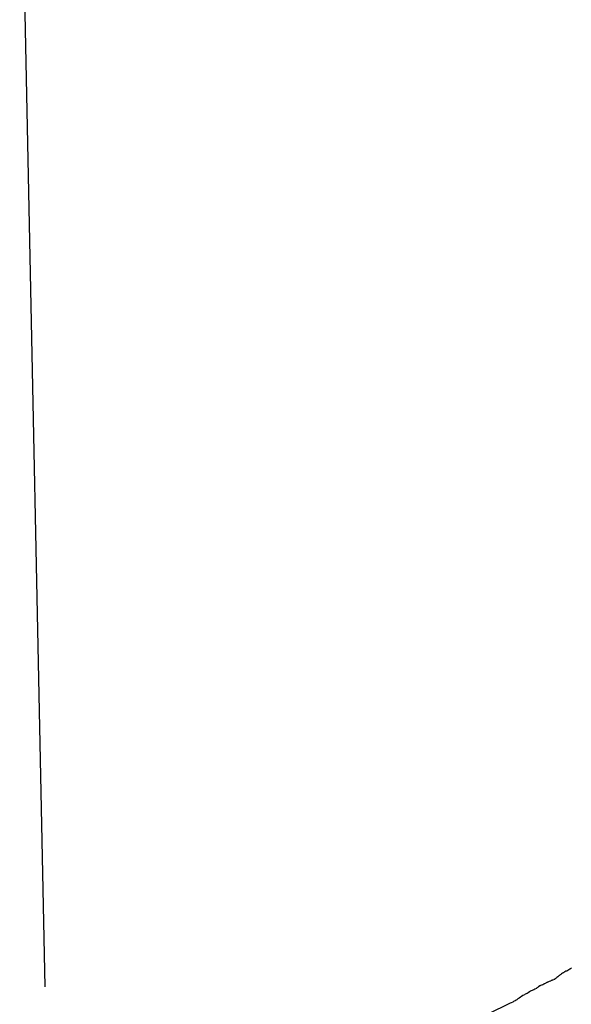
# Model space of a CAD drawing. Header units: feet. Extents: x 30669 to 99318, y 4696 to 26220.
# Tile 20 of 128: x 74748 to 75346, y 17236 to 18301. Entities that reach past the tile are written whole.
import ezdxf

# ---------------------------------------------------------------- set-up
doc = ezdxf.new("R2010")
doc.units = ezdxf.units.FT
doc.header["$LTSCALE"] = 600
doc.header["$MEASUREMENT"] = 0
doc.layers.add('ELRGOV', color=1, linetype='CONTINUOUS')
doc.layers.add('ELTWR', color=2, linetype='CONTINUOUS')

msp = doc.modelspace()

# ---------------------------------------------------------------- linework, layer by layer
at = {"layer": 'ELRGOV', "linetype": 'Continuous'}
msp.add_line((74748.3, 18573.9), (74775.7, 17254.8), dxfattribs=at)
at = {"layer": 'ELTWR', "elevation": -54.7}
msp.add_lwpolyline([(75345.9, 17275), (75344.9, 17274.3), (75344.1, 17273.8), (75341, 17271.7), (75339.9, 17271.5), (75338.9, 17270.8), (75338.1, 17270.4), (75337.7, 17269.8), (75336.8, 17269.9), (75336.3, 17269.3), (75335.3, 17268.6), (75334.5, 17268.1), (75333.8, 17267.7), (75333.3, 17267.1), (75332.7, 17267), (75332.3, 17266.4), (75331.5, 17266), (75331, 17265.4), (75330.2, 17264.9), (75329.8, 17264.3), (75329.2, 17264.2), (75328.8, 17263.6), (75328, 17263.2), (75327.8, 17262.9), (75327.5, 17262.6), (75327, 17262.5), (75326.7, 17262.2), (75325.1, 17261.9), (75324.9, 17261.6), (75323.8, 17261.4), (75323.3, 17260.8), (75321.6, 17260.5), (75321.2, 17259.9), (75320.1, 17259.7), (75319.8, 17259.4), (75319.3, 17259.3), (75318.5, 17258.9), (75318.3, 17258.6), (75317.5, 17258.2), (75316.4, 17258), (75316.2, 17257.7), (75315.6, 17257.6), (75315.1, 17257), (75314.6, 17256.9), (75313.8, 17256.5), (75313.3, 17256.4), (75312.5, 17256), (75312.2, 17255.7), (75311.7, 17255.6), (75310.1, 17254.8), (75309.7, 17254.2), (75309.1, 17254.1), (75308.3, 17253.7), (75307.9, 17253), (75306.3, 17252.2), (75305.3, 17251.5), (75304.7, 17251.4), (75303.2, 17250.6), (75302.4, 17250.2), (75301.6, 17249.8), (75300.6, 17249.1), (75299, 17248.3), (75298, 17247.6), (75296.7, 17247.1), (75295.9, 17246.7), (75294.9, 17246), (75293.3, 17245.2), (75289.2, 17242.3), (75288.5, 17241.9), (75287.7, 17241.5), (75286.7, 17240.7), (75285.9, 17240.3), (75284.9, 17239.6), (75283.3, 17238.8), (75282.3, 17238.1), (75280.7, 17237.3), (75279.6, 17237.1), (75279.4, 17236.8), (75278.8, 17236.7), (75256, 17225.6)], dxfattribs=at)

doc.saveas('drawing.dxf')
